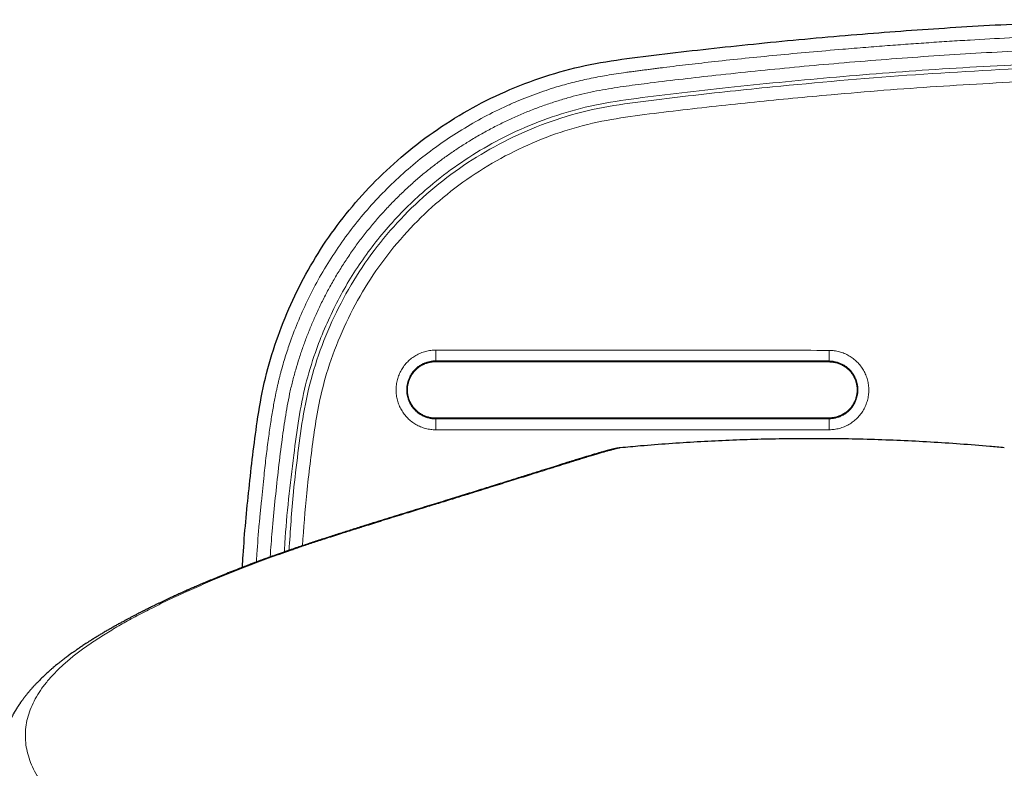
# Model space of a CAD drawing. Header units: millimetres. Extents: x 8 to 847, y 12 to 2109.
# Tile 94 of 256: x 410 to 483, y 926 to 981. Entities that reach past the tile are written whole.
import ezdxf

# ---------------------------------------------------------------- set-up
doc = ezdxf.new("R2010")
doc.units = ezdxf.units.MM

msp = doc.modelspace()

# ---------------------------------------------------------------- linework, layer by layer
at = {"color": 8, "linetype": 'Continuous', "lineweight": 0}
for p, q in [((440.941, 956.191), (440.941, 956.24)), ((440.941, 956.191), (440.941, 956.19)), ((469.941, 956.178), (469.941, 956.227)), ((469.941, 956.178), (469.941, 956.178)), ((440.941, 952.006), (440.941, 952.005)), ((440.941, 952.005), (440.941, 951.956)), ((469.941, 952.021), (469.941, 952.02)), ((469.941, 952.02), (469.941, 951.971))]:
    msp.add_line(p, q, dxfattribs=at)
for centre, radius, start, end in [((425.431, 956.858), 15.523, 357.71562, 0.64638), ((440.966, 956.84), 28.982, 358.78857, 0.33804), ((427.405, 951.344), 13.55, 359.19626, 2.59085), ((451.047, 951.354), 18.905, 359.41422, 1.86987), ((430.253, 941.301), 0.967, 91.45149, 109.06007)]:
    msp.add_arc(centre, radius, start, end, dxfattribs=at)
at = {"color": 7, "linetype": 'Continuous', "lineweight": 30}
for points, knots in [([(426.688, 941.024), (426.704, 941.322), (426.808, 943.257), (427.161, 946.835), (427.641, 951.074), (428.239, 954.617), (429.034, 957.396), (430.063, 960.073), (431.321, 962.637), (432.811, 965.077), (434.533, 967.381), (436.484, 969.537), (438.658, 971.529), (441.045, 973.333), (443.632, 974.924), (446.407, 976.278), (449.316, 977.351), (452.339, 978.135), (455.454, 978.57), (458.64, 978.96), (461.895, 979.326), (465.211, 979.672), (468.586, 979.994), (473.005, 980.378), (478.516, 980.781), (485.041, 981.153), (489.418, 981.3), (491.576, 981.372)], [0, 0, 0, 0, 0.01011, 0.065624, 0.12176, 0.154625, 0.187182, 0.21949, 0.251647, 0.283818, 0.316184, 0.34894, 0.382181, 0.415907, 0.450135, 0.484914, 0.520329, 0.555016, 0.59047, 0.62676, 0.663772, 0.70142, 0.7397, 0.778617, 0.851644, 0.926876, 1, 1, 1, 1]), ([(440.941, 952.006), (440.85, 952.009), (440.667, 952.016), (440.398, 952.073), (440.138, 952.161), (439.892, 952.282), (439.663, 952.434), (439.456, 952.614), (439.276, 952.82), (439.125, 953.049), (439.004, 953.295), (438.915, 953.555), (438.86, 953.823), (438.841, 954.096), (438.86, 954.369), (438.914, 954.638), (439.002, 954.897), (439.122, 955.144), (439.274, 955.373), (439.455, 955.581), (439.662, 955.762), (439.891, 955.915), (440.136, 956.036), (440.396, 956.124), (440.665, 956.18), (440.849, 956.187), (440.941, 956.19)], [0, 0, 0, 0, 0.041676, 0.083371, 0.125085, 0.166779, 0.208411, 0.249973, 0.291536, 0.333167, 0.37485, 0.416531, 0.458155, 0.499708, 0.541223, 0.582758, 0.624352, 0.666017, 0.707776, 0.749691, 0.791549, 0.833172, 0.874701, 0.91626, 0.957976, 1, 1, 1, 1]), ([(440.941, 956.19), (443.357, 956.189), (448.191, 956.187), (455.441, 956.183), (462.691, 956.18), (467.524, 956.178), (469.941, 956.178)], [0, 0, 0, 0, 0.249993, 0.5, 0.750004, 1, 1, 1, 1]), ([(469.941, 956.178), (470.032, 956.174), (470.213, 956.167), (470.48, 956.11), (470.738, 956.022), (470.983, 955.902), (471.21, 955.752), (471.415, 955.573), (471.593, 955.368), (471.743, 955.141), (471.863, 954.896), (471.952, 954.639), (472.006, 954.372), (472.025, 954.101), (472.007, 953.83), (471.953, 953.563), (471.866, 953.306), (471.746, 953.061), (471.595, 952.833), (471.416, 952.627), (471.21, 952.446), (470.983, 952.295), (470.74, 952.175), (470.482, 952.087), (470.214, 952.031), (470.032, 952.024), (469.941, 952.021)], [0, 0, 0, 0, 0.041672, 0.083363, 0.125074, 0.166766, 0.208397, 0.249961, 0.291528, 0.333163, 0.374851, 0.416536, 0.458165, 0.49972, 0.541238, 0.582778, 0.624375, 0.666042, 0.707798, 0.749706, 0.791557, 0.833178, 0.874709, 0.91627, 0.957983, 1, 1, 1, 1]), ([(469.941, 952.021), (466.719, 952.019), (460.274, 952.016), (450.607, 952.011), (444.163, 952.007), (440.941, 952.006)], [0, 0, 0, 0, 0.333331, 0.666673, 1, 1, 1, 1]), ([(482.867, 949.829), (482.512, 949.863), (481.427, 949.968), (479.61, 950.11), (477.415, 950.255), (475.218, 950.367), (473.019, 950.447), (470.82, 950.494), (468.653, 950.508), (466.519, 950.492), (464.419, 950.446), (462.321, 950.371), (460.224, 950.267), (458.129, 950.132), (456.238, 949.987), (455.046, 949.875), (454.551, 949.828)], [0, 0, 0, 0, 0.037773, 0.115368, 0.192953, 0.270528, 0.348094, 0.425651, 0.503201, 0.577222, 0.65124, 0.725258, 0.799279, 0.873305, 0.947338, 1, 1, 1, 1]), ([(454.514, 949.825), (454.506, 949.824), (454.481, 949.821), (454.437, 949.815), (454.382, 949.806), (454.33, 949.797), (454.281, 949.788), (454.234, 949.779), (454.191, 949.771), (454.151, 949.762), (454.115, 949.754), (454.083, 949.747), (454.056, 949.741), (454.033, 949.736), (454.016, 949.732), (454.003, 949.729), (453.994, 949.727), (453.985, 949.724), (453.968, 949.72), (453.933, 949.712), (453.884, 949.7), (453.83, 949.686), (453.784, 949.675), (453.738, 949.663), (453.693, 949.651), (453.652, 949.64), (453.611, 949.63), (453.573, 949.619), (453.536, 949.61), (453.486, 949.596), (453.423, 949.579), (453.343, 949.557), (453.262, 949.534), (453.178, 949.51), (453.082, 949.483), (452.971, 949.451), (452.843, 949.414), (452.701, 949.373), (452.546, 949.327), (452.377, 949.276), (452.212, 949.227), (452.057, 949.18), (451.914, 949.137), (451.763, 949.091), (451.603, 949.042), (451.433, 948.99), (451.251, 948.934), (451.055, 948.874), (450.843, 948.808), (450.614, 948.737), (450.367, 948.66), (450.1, 948.577), (449.814, 948.487), (449.509, 948.392), (449.183, 948.289), (448.834, 948.179), (448.456, 948.061), (448.05, 947.933), (447.612, 947.795), (447.143, 947.648), (446.642, 947.491), (446.108, 947.323), (445.538, 947.145), (444.968, 946.967), (444.4, 946.79), (443.84, 946.616), (443.252, 946.433), (442.636, 946.242), (441.99, 946.042), (441.328, 945.838), (440.651, 945.629), (439.961, 945.416), (439.245, 945.195), (438.502, 944.965), (437.733, 944.728), (436.939, 944.482), (436.12, 944.227), (435.279, 943.963), (434.416, 943.691), (433.538, 943.411), (432.648, 943.124), (431.751, 942.83), (430.843, 942.526), (430.241, 942.319), (429.938, 942.215)], [0, 0, 0, 0, 0.003587, 0.012343, 0.020566, 0.028255, 0.03541, 0.04203, 0.048117, 0.053669, 0.058687, 0.063171, 0.067122, 0.070539, 0.073226, 0.075457, 0.077298, 0.079093, 0.080892, 0.087999, 0.100845, 0.108588, 0.116401, 0.124101, 0.130562, 0.136624, 0.142286, 0.147549, 0.152413, 0.157, 0.166682, 0.176176, 0.185481, 0.19462, 0.203973, 0.215781, 0.228102, 0.240936, 0.254283, 0.268143, 0.282513, 0.292479, 0.302677, 0.313106, 0.323767, 0.334659, 0.345869, 0.357586, 0.369792, 0.382511, 0.395741, 0.409483, 0.423736, 0.43823, 0.453215, 0.468691, 0.484656, 0.501453, 0.518761, 0.536581, 0.554916, 0.573766, 0.593131, 0.613008, 0.629928, 0.647201, 0.664829, 0.682811, 0.701151, 0.71985, 0.737811, 0.756094, 0.774698, 0.793625, 0.812877, 0.832462, 0.852385, 0.872649, 0.893254, 0.914202, 0.935117, 0.956381, 0.978004, 1, 1, 1, 1]), ([(454.551, 949.831), (454.55, 949.831), (454.546, 949.831), (454.538, 949.829), (454.529, 949.828), (454.521, 949.826), (454.518, 949.826)], [0, 0, 0, 0, 0.214421, 0.525027, 0.820633, 1, 1, 1, 1]), ([(429.938, 942.215), (429.829, 942.177), (429.621, 942.104), (429.324, 942), (429.057, 941.904), (428.818, 941.819), (428.608, 941.743), (428.427, 941.677), (428.273, 941.621), (428.146, 941.574), (428.045, 941.536), (427.969, 941.509), (427.917, 941.489), (427.88, 941.475), (427.837, 941.46), (427.777, 941.437), (427.693, 941.406), (427.593, 941.368), (427.475, 941.324), (427.34, 941.273), (427.189, 941.216), (427.021, 941.152), (426.837, 941.082), (426.642, 941.006), (426.323, 940.883), (425.897, 940.715), (425.376, 940.507), (424.885, 940.308), (424.424, 940.117), (424, 939.94), (423.614, 939.776), (423.263, 939.625), (423.004, 939.512), (422.831, 939.436), (422.74, 939.396), (422.662, 939.361), (422.602, 939.334), (422.557, 939.315), (422.52, 939.298), (422.478, 939.279), (422.419, 939.253), (422.341, 939.218), (422.24, 939.173), (422.122, 939.12), (421.987, 939.059), (421.836, 938.99), (421.678, 938.918), (421.431, 938.804), (421.106, 938.653), (420.773, 938.495), (420.518, 938.373), (420.333, 938.284), (420.154, 938.197), (419.985, 938.114), (419.83, 938.037), (419.691, 937.969), (419.572, 937.909), (419.478, 937.862), (419.408, 937.827), (419.353, 937.799), (419.296, 937.77), (419.23, 937.737), (419.141, 937.691), (419.03, 937.635), (418.901, 937.569), (418.748, 937.489), (418.569, 937.396), (418.367, 937.289), (418.16, 937.18), (417.955, 937.069), (417.775, 936.971), (417.621, 936.887), (417.491, 936.815), (417.369, 936.747), (417.258, 936.685), (417.163, 936.631), (417.088, 936.589), (417.026, 936.553), (416.97, 936.521), (416.907, 936.485), (416.834, 936.443), (416.741, 936.389), (416.628, 936.324), (416.497, 936.247), (416.371, 936.172), (416.251, 936.1), (416.138, 936.033), (416.022, 935.962), (415.908, 935.893), (415.803, 935.828), (415.713, 935.772), (415.647, 935.73), (415.599, 935.701), (415.561, 935.677), (415.517, 935.649), (415.462, 935.614), (415.395, 935.571), (415.287, 935.502), (415.15, 935.414), (414.997, 935.314), (414.867, 935.227), (414.756, 935.153), (414.658, 935.087), (414.581, 935.034), (414.521, 934.993), (414.472, 934.959), (414.42, 934.923), (414.36, 934.881), (414.288, 934.831), (414.21, 934.776), (414.108, 934.704), (413.992, 934.62), (413.864, 934.527), (413.73, 934.428), (413.585, 934.319), (413.426, 934.197), (413.264, 934.071), (413.112, 933.95), (412.972, 933.836), (412.85, 933.735), (412.744, 933.647), (412.655, 933.57), (412.573, 933.5), (412.482, 933.421), (412.379, 933.33), (412.27, 933.232), (412.161, 933.132), (412.057, 933.035), (411.951, 932.934), (411.844, 932.831), (411.736, 932.724), (411.636, 932.623), (411.541, 932.526), (411.463, 932.443), (411.395, 932.371), (411.333, 932.305), (411.266, 932.232), (411.199, 932.158), (411.137, 932.088), (411.084, 932.027), (411.034, 931.97), (410.982, 931.909), (410.925, 931.842), (410.867, 931.772), (410.812, 931.704), (410.761, 931.641), (410.71, 931.578), (410.656, 931.509), (410.597, 931.432), (410.538, 931.354), (410.484, 931.281), (410.441, 931.222), (410.407, 931.175), (410.377, 931.133), (410.342, 931.085), (410.304, 931.031), (410.265, 930.974), (410.228, 930.919), (410.196, 930.872), (410.172, 930.836), (410.151, 930.804), (410.13, 930.772), (410.104, 930.732), (410.074, 930.685), (410.041, 930.633), (410.008, 930.58), (409.977, 930.529), (409.948, 930.481), (409.921, 930.437), (409.895, 930.393), (409.868, 930.346), (409.837, 930.293), (409.801, 930.23), (409.764, 930.163), (409.727, 930.095), (409.694, 930.034), (409.662, 929.974), (409.629, 929.911), (409.593, 929.839), (409.556, 929.764), (409.52, 929.691), (409.487, 929.62), (409.453, 929.548), (409.42, 929.473), (409.39, 929.406), (409.363, 929.344), (409.339, 929.288), (409.316, 929.231), (409.293, 929.175), (409.271, 929.12), (409.249, 929.064), (409.229, 929.011), (409.21, 928.96), (409.192, 928.91), (409.172, 928.855), (409.152, 928.797), (409.134, 928.743), (409.119, 928.698), (409.106, 928.661), (409.096, 928.628), (409.084, 928.59), (409.069, 928.543), (409.051, 928.486), (409.033, 928.424), (409.015, 928.362), (408.999, 928.305), (408.983, 928.245), (408.967, 928.183), (408.949, 928.115), (408.933, 928.046), (408.915, 927.972), (408.897, 927.892), (408.88, 927.812), (408.867, 927.747), (408.858, 927.698), (408.85, 927.656), (408.841, 927.608), (408.831, 927.551), (408.821, 927.488), (408.81, 927.424), (408.8, 927.357), (408.791, 927.289), (408.782, 927.221), (408.774, 927.155), (408.767, 927.09), (408.76, 927.026), (408.754, 926.962), (408.749, 926.898), (408.744, 926.84), (408.741, 926.797), (408.739, 926.767), (408.737, 926.744), (408.736, 926.715), (408.733, 926.675), (408.731, 926.62), (408.728, 926.546), (408.725, 926.451), (408.723, 926.34), (408.723, 926.261), (408.723, 926.218)], [0, 0, 0, 0, 0.008588, 0.016447, 0.023577, 0.02998, 0.035655, 0.040523, 0.04469, 0.048156, 0.050922, 0.052988, 0.054353, 0.05516, 0.05607, 0.057877, 0.060147, 0.062923, 0.066175, 0.069903, 0.074108, 0.078789, 0.083946, 0.089558, 0.095234, 0.110989, 0.126057, 0.140438, 0.154133, 0.167141, 0.178613, 0.18941, 0.199533, 0.202726, 0.205661, 0.20812, 0.210105, 0.21133, 0.212355, 0.213652, 0.215288, 0.217919, 0.221122, 0.224898, 0.229245, 0.234165, 0.239432, 0.244618, 0.258415, 0.271526, 0.278017, 0.284325, 0.290451, 0.296392, 0.301869, 0.306711, 0.310919, 0.314493, 0.316629, 0.31845, 0.320339, 0.322703, 0.325542, 0.329914, 0.334606, 0.339541, 0.346662, 0.354235, 0.362014, 0.369767, 0.377492, 0.382536, 0.387567, 0.392502, 0.396871, 0.400605, 0.403702, 0.405847, 0.407943, 0.410451, 0.413371, 0.416705, 0.421682, 0.427064, 0.432728, 0.437254, 0.441947, 0.446805, 0.451821, 0.456432, 0.460286, 0.463382, 0.464995, 0.466434, 0.468325, 0.470737, 0.47367, 0.477082, 0.484896, 0.491941, 0.49758, 0.502612, 0.507105, 0.511076, 0.513411, 0.515524, 0.517867, 0.520719, 0.524081, 0.527951, 0.531934, 0.538709, 0.544804, 0.550599, 0.558456, 0.566488, 0.574748, 0.583406, 0.590176, 0.596925, 0.603016, 0.607321, 0.611597, 0.616525, 0.62254, 0.628867, 0.635163, 0.641296, 0.647101, 0.654016, 0.660528, 0.666757, 0.672685, 0.678204, 0.681756, 0.685728, 0.690141, 0.694837, 0.699028, 0.702603, 0.705624, 0.70917, 0.713243, 0.717475, 0.721396, 0.725003, 0.728393, 0.732414, 0.736816, 0.741508, 0.745732, 0.74932, 0.75137, 0.753696, 0.756379, 0.759418, 0.762792, 0.765902, 0.768481, 0.770528, 0.771979, 0.7737, 0.775849, 0.778426, 0.781419, 0.78436, 0.787015, 0.789749, 0.792093, 0.794276, 0.796782, 0.799625, 0.802807, 0.806752, 0.810353, 0.813583, 0.816478, 0.819737, 0.823547, 0.827676, 0.831458, 0.83485, 0.838774, 0.842561, 0.846294, 0.849136, 0.852003, 0.854891, 0.857735, 0.860514, 0.863227, 0.866192, 0.868415, 0.870902, 0.873655, 0.876663, 0.879446, 0.881691, 0.88345, 0.884907, 0.886616, 0.889027, 0.891848, 0.895032, 0.898092, 0.900897, 0.903447, 0.906805, 0.910023, 0.913314, 0.916777, 0.920756, 0.924861, 0.92829, 0.930051, 0.931964, 0.934278, 0.936991, 0.940104, 0.943254, 0.946144, 0.94969, 0.952807, 0.955908, 0.959067, 0.962001, 0.965016, 0.96811, 0.970949, 0.973273, 0.974241, 0.975159, 0.9765, 0.978345, 0.980694, 0.98434, 0.988773, 0.993993, 1, 1, 1, 1])]:
    msp.add_open_spline(points, degree=3, knots=knots, dxfattribs=at)
at = {"color": 8, "linetype": 'Continuous', "lineweight": 0}
for points, knots in [([(491.573, 980.372), (489.764, 980.313), (486.018, 980.189), (481.768, 979.964), (478.82, 979.782), (477.3, 979.682), (475.781, 979.575), (474.231, 979.46), (472.622, 979.334), (470.695, 979.176), (468.505, 978.986), (466.105, 978.763), (463.782, 978.532), (461.622, 978.303), (459.618, 978.076), (458.244, 977.911), (457.39, 977.804), (457.035, 977.759), (456.683, 977.714), (456.333, 977.669), (455.985, 977.624), (455.64, 977.578), (455.297, 977.532), (454.602, 977.439), (453.582, 977.284), (452.264, 977.036), (451.026, 976.751), (449.97, 976.458), (449.066, 976.168), (448.286, 975.895), (447.511, 975.599), (446.745, 975.282), (445.664, 974.8), (444.292, 974.111), (442.664, 973.164), (441.101, 972.12), (439.604, 970.978), (438.179, 969.744), (436.834, 968.428), (435.579, 967.033), (434.415, 965.563), (433.341, 964.017), (432.384, 962.438), (431.543, 960.846), (430.817, 959.255), (430.26, 957.816), (429.838, 956.542), (429.603, 955.727), (429.462, 955.192), (429.399, 954.943), (429.338, 954.693), (429.279, 954.442), (429.223, 954.191), (429.168, 953.939), (429.07, 953.464), (428.932, 952.723), (428.763, 951.673), (428.595, 950.498), (428.431, 949.196), (428.292, 947.973), (428.174, 946.853), (428.1, 946.102), (428.048, 945.556), (428.017, 945.231), (427.987, 944.9), (427.957, 944.578), (427.871, 943.612), (427.78, 942.561), (427.722, 941.609), (427.71, 941.412)], [0, 0, 0, 0, 0.062689, 0.129822, 0.147406, 0.164991, 0.182577, 0.200165, 0.218825, 0.238449, 0.267152, 0.294978, 0.321927, 0.348001, 0.370222, 0.391768, 0.395921, 0.400047, 0.404148, 0.408223, 0.412272, 0.416294, 0.420291, 0.424262, 0.440569, 0.456037, 0.47069, 0.484552, 0.493994, 0.503573, 0.513147, 0.522723, 0.532308, 0.554133, 0.57585, 0.597515, 0.619211, 0.641023, 0.662734, 0.684353, 0.705966, 0.727658, 0.749514, 0.769849, 0.790006, 0.810054, 0.823262, 0.836472, 0.83944, 0.84241, 0.845381, 0.848354, 0.85133, 0.854307, 0.857287, 0.868131, 0.880403, 0.894109, 0.909252, 0.925837, 0.936771, 0.948253, 0.951975, 0.955751, 0.959582, 0.963466, 0.966971, 0.99316, 1, 1, 1, 1]), ([(428.73, 941.787), (428.777, 942.424), (428.879, 943.789), (429.074, 945.878), (429.308, 948.053), (429.525, 949.801), (429.703, 951.123), (429.835, 952.022), (429.986, 952.919), (430.16, 953.813), (430.367, 954.703), (430.601, 955.571), (430.859, 956.418), (431.137, 957.242), (431.438, 958.058), (431.763, 958.864), (432.123, 959.689), (432.522, 960.531), (432.963, 961.388), (433.432, 962.23), (433.93, 963.057), (434.455, 963.866), (435.007, 964.659), (435.588, 965.435), (436.185, 966.178), (436.796, 966.89), (437.415, 967.568), (438.054, 968.224), (438.712, 968.858), (439.388, 969.47), (440.07, 970.049), (440.756, 970.597), (441.444, 971.114), (442.15, 971.613), (442.871, 972.092), (443.637, 972.569), (444.448, 973.039), (445.303, 973.498), (446.17, 973.927), (447.048, 974.325), (447.935, 974.693), (448.833, 975.032), (449.742, 975.339), (450.633, 975.61), (451.509, 975.841), (452.368, 976.036), (453.235, 976.206), (454.108, 976.355), (454.987, 976.483), (455.868, 976.6), (457.264, 976.779), (459.176, 977.006), (461.758, 977.299), (464.496, 977.588), (467.39, 977.873), (470.355, 978.143), (473.391, 978.395), (476.499, 978.627), (479.608, 978.833), (482.72, 979.014), (484.796, 979.112), (485.834, 979.162)], [0, 0, 0, 0, 0.024293, 0.052029, 0.079748, 0.107447, 0.118958, 0.130469, 0.141985, 0.153514, 0.165074, 0.176695, 0.1877, 0.198727, 0.209753, 0.220754, 0.231729, 0.243958, 0.256173, 0.268382, 0.280593, 0.292814, 0.305054, 0.317322, 0.329627, 0.341312, 0.352946, 0.364541, 0.376109, 0.387662, 0.39921, 0.410104, 0.421015, 0.431951, 0.442921, 0.45393, 0.466242, 0.478546, 0.490811, 0.503011, 0.515177, 0.527325, 0.53947, 0.551625, 0.56274, 0.573894, 0.585087, 0.596315, 0.607572, 0.618837, 0.6301, 0.661065, 0.692023, 0.728873, 0.765718, 0.802562, 0.842038, 0.881517, 0.921001, 0.960495, 1, 1, 1, 1]), ([(485.879, 978.163), (483.183, 978.024), (477.886, 977.752), (470.095, 977.136), (463.859, 976.528), (459.105, 975.993), (455.823, 975.6), (452.727, 975.147), (449.861, 974.375), (447.227, 973.356), (444.786, 972.124), (442.549, 970.717), (440.147, 968.877), (437.695, 966.516), (435.354, 963.551), (433.449, 960.324), (432.148, 957.26), (431.297, 954.458), (430.809, 951.921), (430.305, 948.033), (429.921, 944.76), (429.787, 942.373), (429.775, 942.158)], [0, 0, 0, 0, 0.10518, 0.206632, 0.304426, 0.349234, 0.392981, 0.433243, 0.471, 0.508335, 0.543094, 0.577348, 0.611124, 0.660829, 0.709531, 0.757846, 0.806374, 0.838825, 0.871772, 0.906861, 0.991589, 1, 1, 1, 1]), ([(485.633, 977.865), (482.317, 977.687), (475.688, 977.332), (468.034, 976.656), (462.657, 976.104), (459.544, 975.757), (456.419, 975.385), (453.268, 974.963), (450.207, 974.199), (447.302, 973.082), (444.584, 971.691), (442.03, 970.014), (439.678, 968.066), (437.549, 965.874), (435.672, 963.463), (434.083, 960.857), (432.789, 958.106), (431.79, 955.258), (431.156, 952.355), (430.772, 949.459), (430.374, 946.112), (430.216, 943.715), (430.122, 942.278)], [0, 0, 0, 0, 0.130722, 0.261408, 0.302484, 0.343588, 0.384719, 0.426433, 0.468664, 0.508624, 0.548718, 0.588686, 0.628661, 0.668769, 0.708747, 0.748718, 0.788702, 0.828276, 0.867299, 0.905438, 0.94329, 1, 1, 1, 1]), ([(431.112, 942.615), (431.206, 943.906), (431.353, 945.911), (431.663, 948.618), (431.932, 950.748), (432.267, 952.87), (432.818, 955.211), (433.702, 957.733), (434.951, 960.388), (436.483, 962.902), (438.293, 965.228), (440.346, 967.342), (442.615, 969.222), (445.078, 970.841), (447.7, 972.185), (450.412, 973.228), (453.19, 973.941), (455.992, 974.346), (458.808, 974.687), (461.63, 975.01), (464.453, 975.31), (467.278, 975.59), (471.752, 975.999), (477.883, 976.484), (483.08, 976.756), (485.679, 976.891)], [0, 0, 0, 0, 0.052212, 0.081093, 0.109945, 0.138809, 0.16775, 0.206851, 0.246396, 0.285912, 0.325408, 0.365037, 0.404552, 0.444069, 0.483708, 0.523217, 0.561054, 0.599155, 0.637347, 0.675539, 0.713723, 0.751896, 0.79006, 0.89501, 1, 1, 1, 1]), ([(453.442, 887.261), (454.827, 887.051), (457.572, 886.635), (461.705, 886.209), (465.811, 885.758), (469.923, 885.374), (474.036, 885.033), (478.151, 884.74), (483.41, 884.424), (489.818, 884.139), (497.376, 883.955), (505.629, 883.924), (514.579, 884.095), (524.219, 884.529), (532.757, 885.137), (540.187, 885.833), (545.236, 886.383), (549.014, 886.826), (551.544, 887.179), (554.078, 887.754), (556.461, 888.527), (558.653, 889.471), (560.65, 890.531), (562.553, 891.751), (564.355, 893.123), (566.041, 894.637), (567.599, 896.28), (569.018, 898.045), (570.291, 899.921), (571.409, 901.894), (572.356, 903.948), (573.132, 906.069), (573.84, 908.605), (574.307, 911.547), (574.697, 914.833), (575.023, 918.091), (575.275, 921.349), (575.457, 924.607), (575.566, 927.867), (575.603, 931.128), (575.563, 934.753), (575.416, 938.744), (575.12, 943.095), (574.736, 946.863), (574.386, 950.066), (573.991, 952.699), (573.389, 955.318), (572.518, 957.876), (571.467, 960.207), (570.278, 962.292), (569.017, 964.148), (567.608, 965.902), (566.065, 967.544), (564.392, 969.049), (562.606, 970.407), (560.715, 971.616), (558.733, 972.678), (556.673, 973.58), (554.549, 974.302), (552.377, 974.857), (550.902, 975.083), (550.163, 975.196)], [0, 0, 0, 0, 0.019959, 0.039593, 0.05923, 0.078861, 0.098478, 0.118084, 0.137685, 0.17361, 0.209537, 0.245481, 0.291291, 0.337166, 0.383061, 0.413336, 0.44357, 0.455479, 0.46759, 0.47997, 0.492487, 0.503254, 0.513963, 0.524682, 0.535453, 0.546224, 0.556968, 0.567697, 0.578486, 0.58927, 0.599992, 0.610693, 0.621454, 0.637486, 0.653093, 0.668646, 0.684172, 0.699681, 0.71518, 0.730677, 0.74618, 0.766872, 0.78761, 0.808361, 0.820875, 0.833557, 0.846302, 0.859143, 0.872026, 0.882701, 0.893328, 0.903991, 0.914742, 0.925422, 0.936052, 0.946696, 0.957393, 0.968088, 0.978724, 0.989349, 1, 1, 1, 1]), ([(550.035, 974.228), (550.75, 974.119), (552.176, 973.901), (554.273, 973.363), (556.32, 972.666), (558.307, 971.795), (560.221, 970.769), (562.044, 969.6), (563.766, 968.291), (565.379, 966.84), (566.867, 965.256), (568.226, 963.562), (569.443, 961.77), (570.517, 959.886), (571.429, 957.912), (572.177, 955.871), (572.754, 953.778), (573.163, 951.647), (573.46, 949.495), (573.773, 946.614), (574.141, 943.015), (574.435, 938.69), (574.602, 934.195), (574.627, 929.528), (574.492, 924.691), (574.25, 920.71), (573.984, 917.582), (573.757, 915.305), (573.489, 913.029), (573.2, 910.746), (572.792, 908.517), (572.196, 906.372), (571.447, 904.325), (570.532, 902.343), (569.455, 900.44), (568.227, 898.629), (566.858, 896.926), (565.355, 895.342), (563.728, 893.88), (561.99, 892.556), (560.154, 891.378), (558.229, 890.356), (556.175, 889.469), (553.999, 888.754), (551.728, 888.213), (549.434, 887.867), (547.141, 887.583), (544.845, 887.332), (542.549, 887.075), (538.911, 886.694), (533.928, 886.226), (527.189, 885.712), (520.039, 885.303), (512.483, 885.025), (504.248, 884.889), (495.332, 884.948), (485.74, 885.261), (478.278, 885.696), (472.94, 886.1), (469.716, 886.374), (466.494, 886.676), (463.274, 887.007), (460.056, 887.381), (456.827, 887.714), (454.688, 888.053), (453.617, 888.224)], [0, 0, 0, 0, 0.010475, 0.02087, 0.031275, 0.041753, 0.052239, 0.062666, 0.07307, 0.083516, 0.094039, 0.104494, 0.114914, 0.125361, 0.135855, 0.146348, 0.156791, 0.167243, 0.177729, 0.188228, 0.20919, 0.230094, 0.250956, 0.274293, 0.297627, 0.320989, 0.332015, 0.343059, 0.354113, 0.365192, 0.376353, 0.386887, 0.397377, 0.407875, 0.418434, 0.429, 0.439507, 0.450028, 0.460577, 0.471126, 0.481624, 0.492111, 0.502646, 0.513968, 0.525227, 0.53639, 0.547526, 0.558668, 0.56982, 0.580969, 0.611615, 0.64227, 0.678784, 0.715276, 0.751697, 0.798003, 0.844309, 0.890592, 0.906188, 0.921796, 0.937418, 0.953034, 0.968654, 0.984309, 1, 1, 1, 1]), ([(440.954, 951.154), (440.824, 951.159), (440.566, 951.168), (440.187, 951.247), (439.823, 951.371), (439.477, 951.541), (439.156, 951.755), (438.865, 952.01), (438.61, 952.302), (438.397, 952.625), (438.227, 952.971), (438.103, 953.336), (438.027, 953.713), (438.001, 954.096), (438.028, 954.48), (438.105, 954.857), (438.23, 955.222), (438.4, 955.568), (438.613, 955.889), (438.865, 956.18), (439.156, 956.432), (439.477, 956.645), (439.824, 956.815), (440.189, 956.939), (440.567, 957.018), (440.824, 957.029), (440.953, 957.034)], [0, 0, 0, 0, 0.042036, 0.083764, 0.125337, 0.16688, 0.208516, 0.250387, 0.292312, 0.334077, 0.375742, 0.417331, 0.458858, 0.500359, 0.541896, 0.583505, 0.62517, 0.666839, 0.708458, 0.750012, 0.791569, 0.833199, 0.874894, 0.916612, 0.958314, 1, 1, 1, 1]), ([(440.953, 957.034), (445.787, 957.031), (453.038, 957.028), (462.703, 957.022), (467.533, 957.015), (469.947, 957.011)], [0, 0, 0, 0, 0.500265, 0.750253, 1, 1, 1, 1]), ([(469.947, 957.011), (470.076, 957.006), (470.332, 956.996), (470.709, 956.917), (471.072, 956.793), (471.415, 956.624), (471.734, 956.411), (472.024, 956.157), (472.277, 955.867), (472.489, 955.546), (472.658, 955.201), (472.781, 954.839), (472.856, 954.464), (472.882, 954.083), (472.856, 953.701), (472.78, 953.326), (472.656, 952.963), (472.487, 952.619), (472.276, 952.3), (472.024, 952.011), (471.736, 951.76), (471.416, 951.548), (471.072, 951.379), (470.709, 951.256), (470.333, 951.176), (470.078, 951.166), (469.95, 951.161)], [0, 0, 0, 0, 0.0420334, 0.0837672, 0.1253509, 0.1669074, 0.2085556, 0.250434, 0.2923666, 0.3341427, 0.3758229, 0.4174271, 0.4589669, 0.5004789, 0.5420218, 0.5836317, 0.6252938, 0.6669547, 0.7085615, 0.7501008, 0.7916405, 0.8332514, 0.8749288, 0.9166319, 0.9583219, 1, 1, 1, 1]), ([(440.941, 956.24), (440.867, 956.238), (440.72, 956.233), (440.501, 956.198), (440.289, 956.143), (440.063, 956.058), (439.829, 955.937), (439.595, 955.773), (439.387, 955.582), (439.208, 955.368), (439.059, 955.134), (438.964, 954.933), (438.907, 954.774), (438.873, 954.664), (438.846, 954.552), (438.824, 954.439), (438.809, 954.325), (438.8, 954.212), (438.796, 954.076), (438.803, 953.911), (438.829, 953.714), (438.879, 953.502), (438.956, 953.279), (439.066, 953.05), (439.199, 952.842), (439.35, 952.658), (439.51, 952.498), (439.694, 952.35), (439.902, 952.219), (440.134, 952.108), (440.387, 952.023), (440.658, 951.967), (440.846, 951.96), (440.941, 951.956)], [0, 0, 0, 0, 0.032997, 0.065762, 0.098294, 0.130592, 0.17328, 0.215554, 0.257413, 0.298857, 0.339886, 0.380499, 0.397787, 0.414998, 0.432133, 0.449191, 0.466173, 0.483078, 0.499906, 0.526822, 0.556424, 0.588709, 0.623679, 0.66133, 0.701662, 0.73368, 0.767207, 0.80224, 0.838781, 0.876828, 0.916381, 0.957438, 1, 1, 1, 1]), ([(440.941, 952.005), (440.848, 952.009), (440.665, 952.016), (440.399, 952.071), (440.152, 952.153), (439.926, 952.262), (439.723, 952.39), (439.543, 952.534), (439.386, 952.69), (439.239, 952.87), (439.109, 953.074), (439.001, 953.297), (438.939, 953.477), (438.904, 953.61), (438.885, 953.698), (438.87, 953.783), (438.859, 953.866), (438.852, 953.946), (438.848, 954.022), (438.845, 954.159), (438.858, 954.356), (438.906, 954.613), (438.987, 954.865), (439.1, 955.108), (439.245, 955.336), (439.42, 955.546), (439.623, 955.733), (439.852, 955.893), (440.081, 956.012), (440.302, 956.095), (440.51, 956.15), (440.724, 956.184), (440.869, 956.189), (440.941, 956.191)], [0, 0, 0, 0, 0.042561, 0.083617, 0.123166, 0.161207, 0.197741, 0.232767, 0.266283, 0.298289, 0.338604, 0.376234, 0.41118, 0.425339, 0.439005, 0.452177, 0.464854, 0.477037, 0.488727, 0.499922, 0.539172, 0.578863, 0.618995, 0.659567, 0.700578, 0.74203, 0.78392, 0.82625, 0.869019, 0.901394, 0.934016, 0.966885, 1, 1, 1, 1]), ([(469.941, 956.227), (467.234, 956.228), (461.821, 956.229), (452.154, 956.234), (445.194, 956.238), (440.941, 956.24)], [0, 0, 0, 0, 0.279999, 0.559999, 1, 1, 1, 1]), ([(440.941, 956.191), (443.648, 956.189), (449.061, 956.187), (456.601, 956.183), (463.561, 956.18), (467.814, 956.179), (469.941, 956.178)], [0, 0, 0, 0, 0.28, 0.560001, 0.780001, 1, 1, 1, 1]), ([(469.941, 951.971), (470.031, 951.975), (470.21, 951.981), (470.476, 952.034), (470.736, 952.119), (470.983, 952.238), (471.215, 952.388), (471.427, 952.568), (471.614, 952.776), (471.774, 953.008), (471.892, 953.239), (471.974, 953.462), (472.015, 953.62), (472.036, 953.73), (472.046, 953.791), (472.054, 953.852), (472.06, 953.913), (472.065, 953.975), (472.067, 954.037), (472.069, 954.157), (472.059, 954.333), (472.022, 954.557), (471.955, 954.801), (471.849, 955.056), (471.698, 955.309), (471.527, 955.525), (471.344, 955.705), (471.156, 955.85), (470.952, 955.976), (470.738, 956.077), (470.522, 956.15), (470.332, 956.193), (470.173, 956.216), (470.046, 956.226), (469.972, 956.227), (469.941, 956.227)], [0, 0, 0, 0, 0.04019, 0.080641, 0.121355, 0.162334, 0.203578, 0.245088, 0.286866, 0.328913, 0.371229, 0.403155, 0.435234, 0.444431, 0.45364, 0.462863, 0.472098, 0.481345, 0.490605, 0.500004, 0.535291, 0.569325, 0.602106, 0.6489, 0.692875, 0.734027, 0.772356, 0.807859, 0.840535, 0.879692, 0.913821, 0.942919, 0.966983, 0.986011, 1, 1, 1, 1]), ([(469.941, 956.178), (469.971, 956.178), (470.042, 956.177), (470.165, 956.167), (470.32, 956.145), (470.505, 956.103), (470.716, 956.033), (470.926, 955.935), (471.125, 955.812), (471.309, 955.67), (471.488, 955.495), (471.656, 955.284), (471.804, 955.037), (471.892, 954.825), (471.94, 954.669), (471.963, 954.58), (471.983, 954.488), (471.999, 954.394), (472.01, 954.298), (472.018, 954.2), (472.021, 954.063), (472.012, 953.889), (471.98, 953.681), (471.928, 953.478), (471.848, 953.261), (471.733, 953.034), (471.577, 952.808), (471.394, 952.605), (471.187, 952.428), (470.96, 952.281), (470.718, 952.165), (470.465, 952.082), (470.205, 952.03), (470.029, 952.023), (469.941, 952.02)], [0, 0, 0, 0, 0.0138204, 0.0327079, 0.0566609, 0.0856771, 0.1197534, 0.1588863, 0.1915632, 0.2270834, 0.2654453, 0.3066474, 0.3506877, 0.3975644, 0.4114909, 0.4256493, 0.4400396, 0.4546618, 0.4695159, 0.4846018, 0.4999195, 0.5322757, 0.5644981, 0.5965708, 0.6284942, 0.6708138, 0.7128704, 0.7546651, 0.7961992, 0.8374737, 0.8784899, 0.9192489, 0.9597519, 1, 1, 1, 1]), ([(469.941, 952.02), (467.234, 952.019), (461.821, 952.017), (452.154, 952.011), (445.194, 952.008), (440.941, 952.005)], [0, 0, 0, 0, 0.279999, 0.559999, 1, 1, 1, 1]), ([(440.941, 951.956), (443.648, 951.958), (449.061, 951.961), (456.601, 951.965), (463.561, 951.969), (467.814, 951.97), (469.941, 951.971)], [0, 0, 0, 0, 0.28, 0.560001, 0.78, 1, 1, 1, 1]), ([(469.95, 951.161), (467.536, 951.161), (462.705, 951.162), (453.039, 951.159), (445.788, 951.156), (440.954, 951.154)], [0, 0, 0, 0, 0.249825, 0.499798, 1, 1, 1, 1]), ([(454.518, 949.826), (454.517, 949.825), (454.511, 949.824), (454.499, 949.821), (454.482, 949.818), (454.466, 949.814), (454.455, 949.811), (454.449, 949.81), (454.443, 949.809), (454.436, 949.807), (454.419, 949.803), (454.379, 949.794), (454.307, 949.776), (454.204, 949.751), (454.096, 949.723), (453.99, 949.695), (453.916, 949.675), (453.863, 949.661), (453.835, 949.654), (453.807, 949.646), (453.779, 949.638), (453.749, 949.63), (453.657, 949.605), (453.49, 949.558), (453.225, 949.482), (452.928, 949.394), (452.6, 949.296), (452.241, 949.187), (451.867, 949.073), (451.481, 948.954), (451.089, 948.832), (450.756, 948.728), (450.497, 948.648), (450.323, 948.593), (450.146, 948.538), (449.964, 948.481), (449.779, 948.423), (449.491, 948.333), (449.087, 948.206), (448.554, 948.039), (447.995, 947.864), (447.41, 947.681), (446.799, 947.49), (446.163, 947.291), (445.496, 947.083), (444.797, 946.865), (444.065, 946.638), (443.392, 946.429), (442.789, 946.242), (442.392, 946.12), (442.122, 946.036), (441.981, 945.993), (441.84, 945.949), (441.698, 945.905), (441.555, 945.861), (441.291, 945.78), (440.897, 945.659), (440.362, 945.495), (439.803, 945.323), (439.218, 945.143), (438.588, 944.949), (437.911, 944.74), (437.214, 944.524), (436.648, 944.348), (436.314, 944.244), (436.191, 944.205), (436.157, 944.195), (436.123, 944.184), (436.089, 944.173), (436.055, 944.163), (436.021, 944.152), (435.958, 944.132), (435.857, 944.101), (435.709, 944.055), (435.534, 944), (435.332, 943.937), (435.103, 943.864), (434.846, 943.784), (434.585, 943.701), (434.324, 943.618), (434.066, 943.536), (433.791, 943.448), (433.499, 943.354), (433.209, 943.261), (432.935, 943.172), (432.603, 943.064), (432.208, 942.935), (431.754, 942.784), (431.33, 942.643), (430.936, 942.51), (430.572, 942.386), (430.34, 942.306), (430.229, 942.267)], [0, 0, 0, 0, 0.004172, 0.015401, 0.025979, 0.035906, 0.038418, 0.040885, 0.043306, 0.045697, 0.049181, 0.062778, 0.085857, 0.108522, 0.130776, 0.145241, 0.159532, 0.163246, 0.166948, 0.170639, 0.174318, 0.177985, 0.18164, 0.208099, 0.234321, 0.260316, 0.286098, 0.311677, 0.337066, 0.359261, 0.381327, 0.403273, 0.411863, 0.420437, 0.428995, 0.437537, 0.446065, 0.454578, 0.476629, 0.498606, 0.520518, 0.542377, 0.564193, 0.585976, 0.607738, 0.630069, 0.6524, 0.674743, 0.6895, 0.70427, 0.708141, 0.712013, 0.715887, 0.719761, 0.723637, 0.727514, 0.741126, 0.755158, 0.76961, 0.784481, 0.79977, 0.817068, 0.834866, 0.850939, 0.858132, 0.858944, 0.859757, 0.860571, 0.861386, 0.862202, 0.863018, 0.863836, 0.866716, 0.870236, 0.874394, 0.87919, 0.884621, 0.890685, 0.897381, 0.903082, 0.909171, 0.915644, 0.922501, 0.929739, 0.936074, 0.941792, 0.953193, 0.963908, 0.973942, 0.983299, 0.991984, 1, 1, 1, 1]), ([(430.229, 942.267), (429.686, 942.076), (428.602, 941.695), (427.047, 941.109), (425.549, 940.518), (424.115, 939.922), (422.745, 939.324), (421.44, 938.724), (420.203, 938.123), (419.035, 937.525), (417.938, 936.928), (416.914, 936.332), (415.963, 935.736), (415.089, 935.141), (414.291, 934.545), (413.571, 933.945), (412.929, 933.34), (412.366, 932.729), (411.882, 932.112), (411.477, 931.487), (411.153, 930.856), (410.91, 930.218), (410.749, 929.574), (410.67, 928.925), (410.674, 928.271), (410.762, 927.618), (410.934, 926.966), (411.188, 926.317), (411.524, 925.671), (411.942, 925.032), (412.44, 924.398), (413.019, 923.772), (413.677, 923.155), (414.413, 922.548), (415.228, 921.952), (416.121, 921.368), (417.089, 920.794), (418.13, 920.232), (419.244, 919.681), (420.427, 919.142), (421.678, 918.615), (422.996, 918.101), (424.379, 917.601), (425.824, 917.114), (427.331, 916.642), (428.898, 916.186), (430.521, 915.745), (432.2, 915.32), (433.93, 914.914), (435.71, 914.525), (437.536, 914.155), (439.407, 913.805), (441.32, 913.476), (443.272, 913.167), (445.261, 912.88), (447.284, 912.616), (449.338, 912.376), (451.419, 912.16), (453.526, 911.968), (455.654, 911.8), (457.801, 911.658), (459.964, 911.541), (462.139, 911.449), (464.324, 911.384), (466.515, 911.344), (468.71, 911.331), (470.904, 911.344), (473.096, 911.384), (475.281, 911.45), (477.456, 911.542), (479.619, 911.659), (481.766, 911.801), (483.894, 911.969), (486.001, 912.16), (488.083, 912.377), (490.136, 912.617), (492.159, 912.881), (494.148, 913.167), (496.1, 913.476), (498.013, 913.806), (499.884, 914.156), (501.71, 914.525), (503.49, 914.914), (505.22, 915.321), (506.899, 915.745), (508.522, 916.186), (510.089, 916.643), (511.596, 917.115), (513.041, 917.601), (514.424, 918.102), (515.742, 918.616), (516.993, 919.143), (518.176, 919.682), (519.29, 920.233), (520.331, 920.795), (521.299, 921.369), (522.191, 921.955), (523.006, 922.551), (523.743, 923.158), (524.401, 923.774), (524.98, 924.399), (525.479, 925.032), (525.896, 925.672), (526.232, 926.318), (526.486, 926.967), (526.658, 927.62), (526.746, 928.273), (526.751, 928.926), (526.672, 929.575), (526.51, 930.219), (526.267, 930.857), (525.943, 931.488), (525.539, 932.113), (525.054, 932.73), (524.491, 933.34), (523.849, 933.946), (523.129, 934.546), (522.332, 935.142), (521.457, 935.737), (520.506, 936.333), (519.482, 936.929), (518.385, 937.526), (517.217, 938.124), (515.98, 938.725), (514.675, 939.325), (513.305, 939.923), (511.871, 940.519), (510.373, 941.11), (508.818, 941.696), (507.734, 942.077), (507.191, 942.268)], [0, 0, 0, 0, 0.007801, 0.015596, 0.023386, 0.031171, 0.038953, 0.046732, 0.05451, 0.062288, 0.070068, 0.077851, 0.085639, 0.093433, 0.101237, 0.109051, 0.116871, 0.124696, 0.132525, 0.140359, 0.148195, 0.156032, 0.163869, 0.171705, 0.179538, 0.187365, 0.195188, 0.203007, 0.210823, 0.218636, 0.226448, 0.234258, 0.242068, 0.249878, 0.257689, 0.2655, 0.273313, 0.281126, 0.28894, 0.296756, 0.304573, 0.312391, 0.32021, 0.328029, 0.335849, 0.343669, 0.351489, 0.359308, 0.367128, 0.374947, 0.382766, 0.390584, 0.398402, 0.406219, 0.414036, 0.421852, 0.429668, 0.437484, 0.445299, 0.453114, 0.460928, 0.468742, 0.476556, 0.484371, 0.492185, 0.5, 0.507814, 0.515629, 0.523443, 0.531257, 0.539072, 0.546886, 0.554701, 0.562516, 0.570332, 0.578148, 0.585965, 0.593782, 0.601599, 0.609416, 0.617234, 0.625053, 0.632872, 0.640692, 0.648511, 0.656331, 0.664151, 0.671971, 0.67979, 0.687609, 0.695427, 0.703244, 0.71106, 0.718874, 0.726687, 0.734499, 0.742311, 0.750122, 0.757932, 0.765742, 0.773552, 0.781363, 0.789177, 0.796993, 0.804811, 0.812634, 0.820461, 0.828293, 0.83613, 0.843969, 0.851806, 0.859641, 0.867474, 0.875304, 0.88313, 0.890949, 0.898762, 0.906565, 0.914361, 0.922149, 0.929932, 0.937712, 0.94549, 0.953268, 0.961047, 0.968829, 0.976614, 0.984404, 0.992199, 1, 1, 1, 1])]:
    msp.add_open_spline(points, degree=3, knots=knots, dxfattribs=at)

doc.saveas('drawing.dxf')
